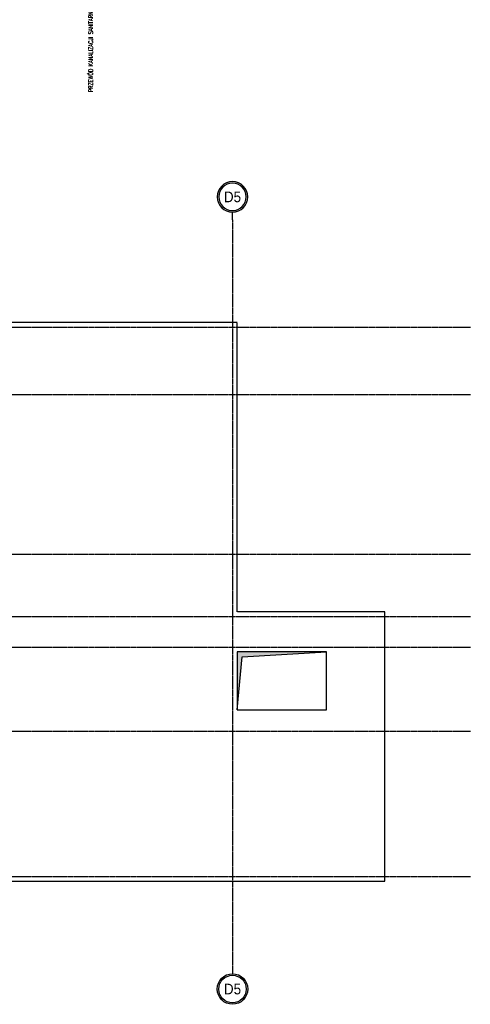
# Model space of a CAD drawing. Header units: inches. Extents: x 788 to 26783, y -4103 to 21.
# Tile 38 of 101: x 5608 to 6552, y -4103 to -2041. Entities that reach past the tile are written whole.
import ezdxf
from ezdxf.enums import TextEntityAlignment as Align

# ---------------------------------------------------------------- set-up
doc = ezdxf.new("R2010")
doc.units = ezdxf.units.IN
doc.header["$MEASUREMENT"] = 0
for name, pattern in [('CENTER', [2, 1.25, -0.25, 0.25, -0.25]), ('DASHED', [0.75, 0.5, -0.25]), ('DASHED2', [0.375, 0.25, -0.125])]:
    doc.linetypes.add(name, pattern=pattern)
for name, color, linetype in [('Ins-kan-opis', 54, 'Continuous'), ('Os-osie glowne', 1, 'CENTER'), ('Os-osie-opis', 2, 'Continuous'), ('W-idok nad', 5, 'DASHED2'), ('W-otwor-strop', 1, 'Continuous')]:
    doc.layers.add(name, color=color, linetype=linetype)
doc.styles.add('dwg_opis duży', font='ARIAL.TTF', dxfattribs={"width": 0.9})
doc.styles.add('ROMANS', font='romans', dxfattribs={"width": 0.85})

# ---------------------------------------------------------------- blocks, each defined once
blk = doc.blocks.new('_opis_osi_liczbowy')
blk.add_hatch(color=256).paths.add_polyline_path([(32, 32), (32, 28.8, -1), (32, -28.8), (32, -32, 1)])
for radius in [32, 28.8]:
    blk.add_circle((32, 0), radius)
at = {"style": 'dwg_opis duży', "width": 0.9}
blk.add_attdef('AXNAMEH', text='', height=22.4, rotation=90, dxfattribs=at).set_placement((32, 0), align=Align.MIDDLE_CENTER)

msp = doc.modelspace()

# ---------------------------------------------------------------- hatches: boundary and pattern name
at = {"layer": 'W-otwor-strop'}
h = msp.add_hatch(color=256, dxfattribs=at)
h.paths.add_polyline_path([(6250.9, -3365), (6063.9, -3365), (6063.9, -3421.5), (6069.7, -3421.5), (6073.9, -3375)])
h.paths.add_polyline_path([(6069.7, -3421.5), (6063.9, -3421.5), (6063.9, -3486)])

# ---------------------------------------------------------------- linework, layer by layer
at = {"layer": 'Os-osie glowne'}
for points in [[(6053.9, -2460), (6053.9, -4022.9)], [(3863.9, -2685), (6552.2, -2685)], [(3863.9, -2826), (6552.2, -2826)], [(3863.9, -3160), (6552.2, -3160)], [(3863.9, -3291), (6552.2, -3291)], [(3863.9, -3355), (6552.2, -3355)], [(3863.9, -3531), (6552.2, -3531)], [(3863.9, -3835), (6552.2, -3835)]]:
    msp.add_lwpolyline(points, dxfattribs=at)
at = {"layer": 'Os-osie-opis'}
for points in [[(6053.9, -2460), (6053.9, -2444)], [(6053.9, -4022.9), (6053.9, -4038.9)]]:
    msp.add_lwpolyline(points, dxfattribs=at)
at = {"layer": 'W-idok nad', "ltscale": 5}
for p, q in [((6063.9, -2675), (5263.9, -2675)), ((6063.9, -3281), (6063.9, -2675)), ((6372.9, -3281), (6063.9, -3281)), ((6372.9, -3845), (6372.9, -3281)), ((5263.9, -3845), (6372.9, -3845))]:
    msp.add_line(p, q, dxfattribs=at)
at = {"layer": 'W-otwor-strop'}
msp.add_lwpolyline([(6250.9, -3486), (6250.9, -3365), (6063.9, -3365), (6063.9, -3486)], close=True, dxfattribs=at)
msp.add_lwpolyline([(6063.9, -3486), (6073.9, -3375), (6250.9, -3365)], dxfattribs=at)

# ---------------------------------------------------------------- block references
at = {"layer": 'Os-osie-opis'}
ref = msp.add_blockref('_opis_osi_liczbowy', (6053.9, -2444), dxfattribs=dict(at, xscale=-1, rotation=270))
ref.add_attrib('AXNAMEH', 'D5', dxfattribs={"layer": '0', "height": 22.4, "style": 'dwg_opis duży', "width": 0.9}).set_placement((6053.9, -2412), align=Align.MIDDLE_CENTER)
ref = msp.add_blockref('_opis_osi_liczbowy', (6053.9, -4038.9), dxfattribs=dict(at, rotation=270))
ref.add_attrib('AXNAMEH', 'D5', dxfattribs={"layer": '0', "height": 22.4, "style": 'dwg_opis duży', "width": 0.9}).set_placement((6053.9, -4070.9), align=Align.MIDDLE_CENTER)

# ---------------------------------------------------------------- texts
at = {"layer": 'Ins-kan-opis', "linetype": 'DASHED', "ltscale": 0.5, "style": 'ROMANS', "width": 0.7}
msp.add_text('PRZEWÓD KANALIZACJI SANITARNEJ - DN 160 - W RURZE OSŁONOWEJ - POD POSADZKĄ', height=9, rotation=90, dxfattribs=at).set_placement((5761.5, -2192.7, -68.2))

doc.saveas('drawing.dxf')
